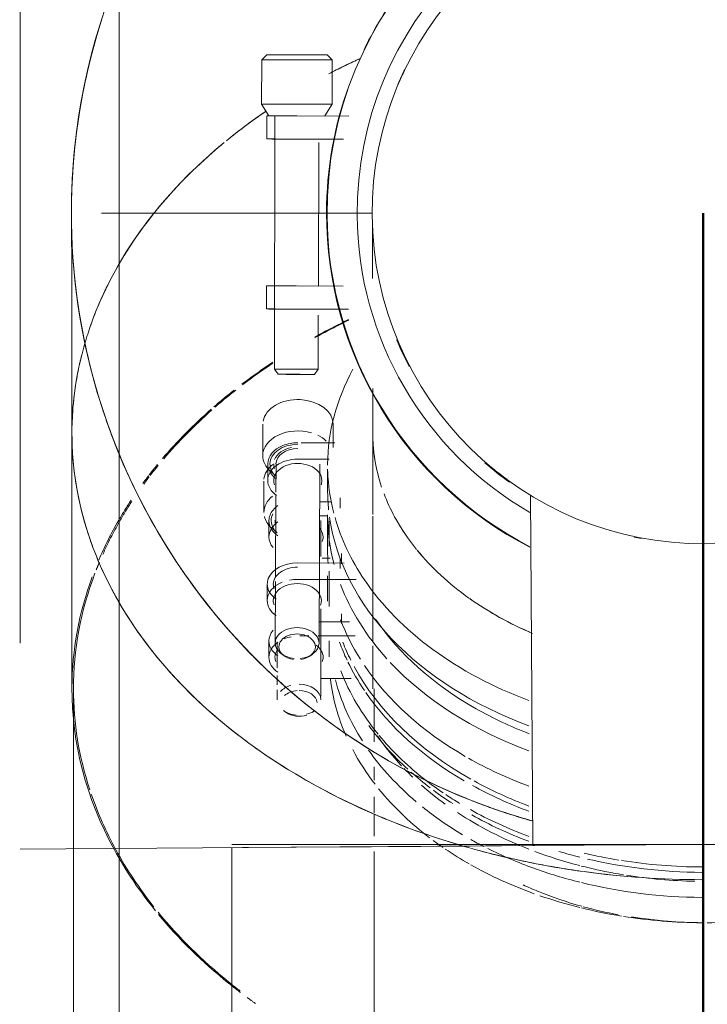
# Model space of a CAD drawing. Header units: millimetres. Extents: x 83162 to 161202, y 56220 to 105342.
# Tile 19 of 152: x 110696 to 110811, y 84240 to 84404. Entities that reach past the tile are written whole.
import ezdxf
from ezdxf import colors
from ezdxf.entities.mleader import LeaderData, LeaderLine
from ezdxf.math import Vec2, Vec3

# ---------------------------------------------------------------- set-up
doc = ezdxf.new("R2010")
doc.units = ezdxf.units.MM
doc.linetypes.add('ADSK_Осевая', pattern=[450, 250, -100, 0, -100])
doc.linetypes.add('ADSK_Штрих_ш2 п1_5', pattern=[350, 200, -150])
for name, color, linetype, lineweight in [('A-FLOR-____-OTLN', 7, 'Continuous', 9), ('P-PIPE-____-CNTR', 7, 'ADSK_Осевая', 18), ('P-PIPE-____-OTLN', 7, 'Continuous', 50), ('Греющ. кабель', 204, 'Continuous', 50), ('ДЕВИ', 7, 'Continuous', 0)]:
    doc.layers.add(name, color=color, linetype=linetype, lineweight=lineweight)
doc.styles.add('ДЕВИ', font='CS_Gost2304.shx', dxfattribs={"width": 0.8})

# ---------------------------------------------------------------- blocks, each defined once
blk = doc.blocks.new('240311_Наметкина 10_РД_АР_К3_R21_rvt-1-ВКК_01_К3_З_ЭОМ_греющий кабель_')
at = {"layer": 'A-FLOR-____-OTLN', "color": 254, "lineweight": 5, "true_color": 0xcccccc}
blk.add_line((110713, 83615), (110713, 84832), dxfattribs=at)
blk = doc.blocks.new('ВК_Чугун_Безраструбная_Отвод - SML-38034001-ВКК_01_К3_З_ЭОМ_греющий кабель_')
at = {"layer": 'P-PIPE-____-OTLN', "color": 123, "lineweight": 9, "true_color": 0x80bfbf}
for p, q in [((110779.2, 84416.79), (110778.01, 84416.41)), ((110865, 84374.34), (110865.06, 84372.62))]:
    blk.add_line(p, q, dxfattribs=at)
at = {"layer": 'P-PIPE-____-OTLN', "color": 7, "lineweight": 9, "true_color": 0xeff7f7}
blk.add_line((110755.16, 84342.52), (110755.16, 84342.01), dxfattribs=at)
at = {"layer": 'P-PIPE-____-OTLN', "color": 254, "lineweight": 9, "true_color": 0xdfefef}
for p, q in [((110755.16, 84342.01), (110755.16, 84339.25)), ((110865.16, 84342.01), (110865.16, 84340.7)), ((110865.16, 84339.83), (110865.16, 84337.32)), ((110865.16, 84337.32), (110865.16, 84335.1))]:
    blk.add_line(p, q, dxfattribs=at)
at = {"layer": 'P-PIPE-____-OTLN', "color": 123, "lineweight": 9, "true_color": 0x80bfbf, "flags": 128}
for points in [[(110865.08, 84371.64), (110865.09, 84370.7), (110865.1, 84369.66), (110865.11, 84368.48), (110865.12, 84367.12), (110865.13, 84365.59), (110865.13, 84363.88), (110865.14, 84362)], [(110755.09, 84370.06), (110755.1, 84369.82), (110755.1, 84369.23), (110755.11, 84368.37), (110755.12, 84367.28), (110755.12, 84365.97), (110755.13, 84364.46), (110755.13, 84362.75), (110755.14, 84360.85)]]:
    blk.add_lwpolyline(points, dxfattribs=at)
at = {"layer": 'P-PIPE-____-OTLN', "color": 254, "lineweight": 9, "true_color": 0xdfefef, "flags": 128}
blk.add_lwpolyline([(110755.16, 84339.25), (110755.16, 84335.82), (110755.16, 84335.1)], dxfattribs=at)
at = {"layer": 'P-PIPE-____-OTLN', "color": 254, "lineweight": 9, "true_color": 0xdfefef}
for start_param, end_param in [(3.138659, 3.373746), (6.15081, 6.280252), (5.889011, 6.018452), (3.507398, 3.662258), (3.664677, 3.924057), (5.527254, 5.756653), (3.926681, 4.169278), (5.272568, 5.475148)]:
    blk.add_ellipse((110810.16, 84335.1), major_axis=(55, 0), ratio=0.707107, start_param=start_param, end_param=end_param, dxfattribs=at)
blk = doc.blocks.new('Соединитель Norma Rapid1 - Соединитель Norma Rapid 2-V265-ВКК_01_К3_З_ЭОМ_греющий кабель_')
at = {"layer": 'P-PIPE-____-OTLN', "color": 9, "lineweight": 9, "true_color": 0xbfbfbf}
for p, q in [((110737.56, 84398.04), (110736.71, 84397.19)), ((110748.41, 84397.17), (110747.56, 84398.02)), ((110736.71, 84397.19), (110736.69, 84389.83)), ((110748.4, 84389.8), (110748.41, 84397.17)), ((110736.69, 84389.83), (110737.9, 84387.88)), ((110747.18, 84387.86), (110748.4, 84389.8)), ((110737.54, 84387.88), (110737.53, 84384.03)), ((110738.91, 84387.88), (110738.82, 84345.77)), ((110742.53, 84387.87), (110751.18, 84387.85)), ((110750.29, 84384), (110742.52, 84384.01)), ((110746.12, 84359.59), (110746.17, 84383.42)), ((110737.48, 84359.62), (110737.48, 84355.76)), ((110742.57, 84359.6), (110750.23, 84359.58)), ((110751.1, 84355.73), (110742.46, 84355.74)), ((110746.09, 84345.75), (110746.11, 84354.73)), ((110738.82, 84345.77), (110739.42, 84344.9)), ((110745.48, 84344.88), (110746.09, 84345.75))]:
    blk.add_line(p, q, dxfattribs=at)
at = {"layer": 'P-PIPE-____-OTLN', "color": 8, "lineweight": 9, "true_color": 0x808080}
for centre, major_axis, start_param, end_param in [((110809.97, 84371.65), (-36.42, 50.79), 0.280881, 0.497886), ((110809.96, 84371.64), (-32.05, 44.7), 0.497886, 0.546833), ((110809.97, 84371.65), (-36.42, 50.79), 0.600001, 0.946685), ((110809.97, 84371.65), (-36.42, 50.79), 0.946685, 2.042143), ((110809.96, 84371.64), (-32.05, 44.7), 1.340353, 1.429493), ((110809.96, 84371.64), (-32.05, 44.7), 1.802077, 1.896519), ((110809.96, 84371.64), (-32.05, 44.7), 2.311268, 2.333907)]:
    blk.add_ellipse(centre, major_axis=major_axis, ratio=0.999997, start_param=start_param, end_param=end_param, dxfattribs=at)
at = {"layer": 'P-PIPE-____-OTLN', "color": 9, "lineweight": 9, "true_color": 0xbfbfbf}
for centre, major_axis, ratio, start_param, end_param in [((110742.56, 84398.03), (-5, 0.01), 0.001494, 6.281692, 9.422704), ((110742.56, 84398.03), (-5, 0.01), 0.001494, 3.139518, 6.281111), ((110742.56, 84397.18), (-5.85, 0.01), 0.001494, 0, 3.139518), ((110810.06, 84371.71), (-32.05, 44.7), 0.999997, 0.497886, 0.539435), ((110742.55, 84389.81), (-5.85, 0.01), 0.001494, 0.000933, 3.139518), ((110742.54, 84387.87), (-5, 0.01), 0.001494, 0, 1.568722), ((110742.54, 84387.87), (-4.64, 0.01), 0.001494, 0.000933, 1.568468), ((110742.54, 84387.87), (-4, 0.01), 0.001494, 0.259725, 1.306923), ((110742.53, 84384.02), (-5, 0.01), 0.001494, 5.495713, 6.281111), ((110742.53, 84384.02), (-5, 0.01), 0.001494, 0, 1.568722), ((110742.53, 84384.02), (-4, 0.01), 0.001494, 0, 1.568722), ((110742.53, 84384.02), (-4, 0.01), 0.001494, 6.019312, 6.281111), ((110742.48, 84359.61), (-5, 0.01), 0.001494, 0, 1.568722), ((110742.48, 84359.61), (-5, 0.01), 0.001494, 5.495713, 6.281111), ((110742.48, 84359.61), (-4, 0.01), 0.001494, 6.019312, 6.281111), ((110742.48, 84359.61), (-4, 0.01), 0.001494, 0, 1.568722), ((110742.48, 84355.75), (-5, 0.01), 0.001494, 5.495713, 6.281111), ((110742.48, 84355.75), (-5, 0.01), 0.001494, 0, 1.568722), ((110742.48, 84355.75), (-4, 0.01), 0.001494, 0, 1.568722), ((110742.48, 84355.75), (-4, 0.01), 0.001494, 6.019312, 6.281111), ((110810.06, 84371.71), (-32.05, 44.7), 0.999997, 1.353005, 1.395484), ((110742.45, 84345.76), (-3.64, 0.01), 0.001494, 0.001046, 3.139518), ((110742.45, 84344.89), (-3.03, 0.01), 0.001494, 0.001046, 3.139518), ((110742.45, 84344.89), (-3.03, 0.01), 0.001494, 3.140547, 6.281111), ((110810.06, 84371.71), (-32.05, 44.7), 0.999997, 1.81052, 1.886094)]:
    blk.add_ellipse(centre, major_axis=major_axis, ratio=ratio, start_param=start_param, end_param=end_param, dxfattribs=at)
blk = doc.blocks.new('Соединитель Norma Rapid1 - Соединитель Norma Rapid 2-V266-ВКК_01_К3_З_ЭОМ_греющий кабель_')
at = {"layer": 'P-PIPE-____-OTLN', "color": 7, "lineweight": 9, "true_color": 0xefefef}
for p, q in [((110742.74, 84340.69), (110742.73, 84340.69)), ((110742.78, 84340.69), (110742.78, 84340.69)), ((110736.89, 84336.58), (110736.87, 84331.37)), ((110748.57, 84332.7), (110748.59, 84336.53)), ((110743.26, 84333.51), (110748.84, 84333.5)), ((110747.94, 84330.77), (110742.7, 84330.79)), ((110737.71, 84330), (110737.7, 84327.27)), ((110738.14, 84328.78), (110739.08, 84327.94)), ((110739.08, 84329.99), (110739.06, 84325.3)), ((110746.23, 84300.18), (110746.35, 84329.96)), ((110739.05, 84324.92), (110739, 84311.25)), ((110746.32, 84323.71), (110748.31, 84323.7)), ((110742.63, 84313.52), (110750.42, 84313.51)), ((110752.42, 84310.78), (110742.62, 84310.8)), ((110747.66, 84311.37), (110747.66, 84307.17)), ((110737.63, 84310.01), (110737.62, 84307.28)), ((110738.99, 84310.46), (110738.95, 84300.21)), ((110746.24, 84303.72), (110751.28, 84303.71)), ((110739.98, 84298.41), (110740.42, 84298.09)), ((110744.74, 84298.07), (110745.18, 84298.38))]:
    blk.add_line(p, q, dxfattribs=at)
at = {"layer": 'P-PIPE-____-OTLN', "color": 254, "lineweight": 9, "true_color": 0xdfdfdf}
for p, q in [((110747.66, 84329.1), (110747.66, 84325.58)), ((110749.72, 84324.36), (110749.72, 84322.63)), ((110747.66, 84321.41), (110747.66, 84315.54)), ((110749.72, 84314.32), (110749.72, 84312.59))]:
    blk.add_line(p, q, dxfattribs=at)
at = {"layer": 'P-PIPE-____-OTLN', "color": 7, "lineweight": 9, "true_color": 0xefefef}
for centre, major_axis, ratio, start_param, end_param in [((110810.16, 84329.79), (62.5, 0), 0.707107, 2.772671, 3.138659), ((110742.74, 84336.56), (-5.85, 0.02), 0.707104, 3.144526, 6.160016), ((110742.74, 84337.16), (-5, 0.02), 0.707104, 4.70824, 4.716538), ((110742.72, 84331.35), (-5.85, 0.02), 0.707104, 4.322686, 6.286119), ((110742.74, 84336.56), (-5.85, 0.02), 0.707104, 0, 0.002933), ((110742.74, 84336.56), (-5.85, 0.02), 0.707104, 3.141593, 3.144526), ((110742.71, 84329.98), (-5, 0.02), 0.707104, 4.715322, 5.238921), ((110742.72, 84331.35), (-5.85, 0.02), 0.707104, 3.776979, 4.11832), ((110742.71, 84329.98), (-5, 0.02), 0.707104, 5.238921, 6.286119), ((110742.71, 84329.98), (-4.64, 0.02), 0.707104, 4.715682, 6.286119), ((110742.71, 84329.98), (-4, 0.02), 0.707104, 4.977122, 6.024319), ((110742.71, 84329.98), (-3.64, 0.02), 0.707104, 4.717055, 6.286119), ((110742.72, 84331.35), (-5.85, 0.02), 0.707104, 0.002933, 0.674957), ((110742.7, 84327.25), (-5, 0.02), 0.707104, 4.715322, 6.286119), ((110742.7, 84327.25), (-4, 0.02), 0.707104, 3.144526, 6.286119), ((110742.71, 84329.98), (-5, 0.02), 0.707104, 0.002933, 0.788332), ((110742.71, 84329.98), (-4.64, 0.02), 0.707104, 0.002933, 0.665204), ((110742.71, 84329.98), (-4, 0.02), 0.707104, 0, 0.002933), ((110742.71, 84329.98), (-4, 0.02), 0.707104, 0.002933, 0.264733), ((110810.16, 84329.79), (62.5, 0), 0.707107, 3.138659, 3.141593), ((110810.16, 84329.79), (62.5, 0), 0.707107, 3.165382, 3.323263), ((110742.7, 84327.25), (-5, 0.02), 0.707104, 0.002933, 0.788332), ((110742.7, 84327.25), (-4, 0.02), 0.707104, 0.002933, 0.264733), ((110742.7, 84327.25), (-4, 0.02), 0.707104, 2.882727, 3.144526), ((110810.16, 84325.58), (62.5, 0), 0.707107, 3.138659, 3.21449), ((110810.16, 84321.41), (62.5, 0), 0.707107, 3.138659, 3.326579), ((110810.16, 84325.58), (62.5, 0), 0.707107, 3.241699, 4.228776), ((110810.16, 84329.79), (62.5, 0), 0.707107, 3.340173, 3.587458), ((110810.16, 84315.54), (62.5, 0), 0.707107, 3.138659, 3.189138), ((110742.63, 84309.99), (-5, 0.02), 0.707104, 4.715322, 6.024319), ((110742.63, 84309.99), (-4, 0.02), 0.707104, 4.715322, 6.286119), ((110742.63, 84309.99), (-5, 0.02), 0.707104, 6.024319, 6.286119), ((110742.62, 84307.26), (-5, 0.02), 0.707104, 4.715322, 4.977122), ((110810.16, 84329.79), (62.5, 0), 0.707107, 3.587458, 4.228866), ((110742.62, 84307.26), (-5, 0.02), 0.707104, 5.238921, 6.286119), ((110742.63, 84309.99), (-5, 0.02), 0.707104, 0.002933, 0.788332), ((110742.62, 84307.26), (-4, 0.02), 0.707104, 3.144526, 6.286119), ((110742.63, 84309.99), (-4, 0.02), 0.707104, 0.002933, 0.264733), ((110810.16, 84321.41), (62.5, 0), 0.707107, 3.404429, 3.71077), ((110742.62, 84307.26), (-5, 0.02), 0.707104, 0.002933, 0.788332), ((110742.62, 84307.26), (-4, 0.02), 0.707104, 0.002933, 0.264733), ((110742.62, 84307.26), (-4, 0.02), 0.707104, 2.882727, 3.144526), ((110810.16, 84315.54), (62.5, 0), 0.707107, 3.404429, 3.561875), ((110810.16, 84322.63), (60.45, 0), 0.707107, 3.587458, 4.036257), ((110742.59, 84300.2), (-3.64, 0.02), 0.707104, 3.144526, 6.286119), ((110742.59, 84299.58), (-3.03, 0.01), 0.707104, 3.144526, 6.286119), ((110742.59, 84300.2), (-3.64, 0.02), 0.707104, 0.002933, 1.434373), ((110742.59, 84299.58), (-3.03, 0.01), 0.707104, 0.002933, 1.374505), ((110742.59, 84300.2), (-3.64, 0.02), 0.707104, 1.709355, 3.144526), ((110742.59, 84299.58), (-3.03, 0.01), 0.707104, 1.774272, 3.144526), ((110810.16, 84311.37), (62.5, 0), 0.707107, 3.393673, 3.464276), ((110810.16, 84311.37), (62.5, 0), 0.707107, 3.47149, 3.587458), ((110810.16, 84315.54), (62.5, 0), 0.707107, 3.587458, 4.025618), ((110810.16, 84321.41), (62.5, 0), 0.707107, 3.726912, 4.228688), ((110810.16, 84307.17), (62.5, 0), 0.707107, 3.407287, 3.666246), ((110810.16, 84311.37), (62.5, 0), 0.707107, 3.595992, 4.021384), ((110810.16, 84322.63), (60.45, 0), 0.707107, 4.036257, 4.211452), ((110810.16, 84307.17), (62.5, 0), 0.707107, 3.670874, 3.866831), ((110810.16, 84315.54), (62.5, 0), 0.707107, 4.036257, 4.228563), ((110810.16, 84311.37), (62.5, 0), 0.707107, 4.04977, 4.228475)]:
    blk.add_ellipse(centre, major_axis=major_axis, ratio=ratio, start_param=start_param, end_param=end_param, dxfattribs=at)
at = {"layer": 'P-PIPE-____-OTLN', "color": 254, "lineweight": 9, "true_color": 0xdfdfdf}
for centre, major_axis, start_param, end_param in [((110810.16, 84335.1), (55, 0), 3.138659, 3.141593), ((110810.16, 84335.1), (55, 0), 3.544833, 3.587458), ((110810.16, 84335.1), (55, 0), 4.001804, 4.077927), ((110810.16, 84307.17), (62.5, 0), 3.866831, 3.947522), ((110810.16, 84307.17), (62.5, 0), 3.956697, 4.00606), ((110810.16, 84307.17), (62.5, 0), 4.043295, 4.228386), ((110810.16, 84307.17), (62.5, 0), 4.389291, 4.485056), ((110810.16, 84307.17), (62.5, 0), 4.491962, 4.707382)]:
    blk.add_ellipse(centre, major_axis=major_axis, ratio=0.707107, start_param=start_param, end_param=end_param, dxfattribs=at)
blk = doc.blocks.new('ВК_Чугун_Безраструбная_Отвод - SML-V267-ВКК_01_К3_З_ЭОМ_греющий кабель_')
at = {"layer": 'P-PIPE-____-OTLN', "color": 7, "lineweight": 9, "true_color": 0xeff7f7}
blk.add_line((110865.41, 84292.59), (110865.41, 84289.59), dxfattribs=at)
at = {"layer": 'P-PIPE-____-OTLN', "color": 254, "lineweight": 9, "true_color": 0xdfefef}
for p, q in [((110755.41, 84277.39), (110755.41, 84279.62)), ((110865.41, 84280.42), (110865.41, 84277.38)), ((110865.41, 84276.27), (110865.41, 84274.83)), ((110755.41, 84271.99), (110755.41, 84274.65)), ((110865.41, 84274.49), (110865.41, 84273.27)), ((110865.41, 84266.43), (110865.41, 84264.72)), ((110755.41, 84263.03), (110755.41, 84265.54)), ((110865.41, 84246.52), (110865.41, 84241.78)), ((110755.41, 84230.26), (110755.41, 84234.45)), ((110865.41, 84232.05), (110865.41, 84229.81)), ((110865.41, 84220.6), (110865.41, 84217.95)), ((110755.41, 84215.82), (110755.41, 84220.28)), ((110865.41, 84217.35), (110865.41, 84212.74)), ((110865.41, 84210.59), (110865.41, 84207.61)), ((110865.41, 84207.37), (110865.41, 84205.45))]:
    blk.add_line(p, q, dxfattribs=at)
at = {"layer": 'P-PIPE-____-OTLN', "color": 254, "lineweight": 9, "true_color": 0xbfdfdf}
blk.add_line((110755.41, 84268.1), (110755.41, 84271.65), dxfattribs=at)
at = {"layer": 'P-PIPE-____-OTLN', "color": 7, "lineweight": 9, "true_color": 0xeff7f7, "flags": 128}
for points in [[(110755.41, 84283.77), (110755.41, 84287.56), (110755.41, 84291.22), (110755.41, 84292.59)], [(110865.41, 84287.99), (110865.41, 84285.24), (110865.41, 84283.52)]]:
    blk.add_lwpolyline(points, dxfattribs=at)
at = {"layer": 'P-PIPE-____-OTLN', "color": 254, "lineweight": 9, "true_color": 0xbfdfdf, "flags": 128}
for points in [[(110865.41, 84272.17), (110865.41, 84269.04), (110865.41, 84267.08)], [(110755.41, 84220.6), (110755.41, 84225.35), (110755.41, 84229.28)], [(110865.41, 84227.24), (110865.41, 84222.31), (110865.41, 84220.6)]]:
    blk.add_lwpolyline(points, dxfattribs=at)
at = {"layer": 'P-PIPE-____-OTLN', "color": 254, "lineweight": 9, "true_color": 0xdfefef, "flags": 128}
for points in [[(110865.41, 84264.72), (110865.41, 84260.3), (110865.41, 84259.19)], [(110755.41, 84254.03), (110755.41, 84258.57), (110755.41, 84263.03)], [(110865.41, 84258.81), (110865.41, 84255.78), (110865.41, 84251.19), (110865.41, 84246.52)], [(110755.41, 84235.12), (110755.41, 84239.94), (110755.41, 84244.7), (110755.41, 84249.4), (110755.41, 84254.03)], [(110865.41, 84240.8), (110865.41, 84236.99), (110865.41, 84232.23)], [(110755.41, 84206.19), (110755.41, 84210.45), (110755.41, 84215.43)]]:
    blk.add_lwpolyline(points, dxfattribs=at)
at = {"layer": 'P-PIPE-____-OTLN', "color": 254, "lineweight": 9, "true_color": 0xbfdfdf}
for start_param, end_param in [(5.017951, 5.2188), (5.235988, 5.247934), (4.493486, 4.70214), (4.718807, 4.931292)]:
    blk.add_ellipse((110810.41, 84292.59), major_axis=(55, 0), ratio=0.707107, start_param=start_param, end_param=end_param, dxfattribs=at)
at = {"layer": 'P-PIPE-____-OTLN', "color": 254, "lineweight": 9, "true_color": 0xdfefef}
for major_axis, start_param, end_param in [((55, 0), 3.336355, 3.469702), ((55, 0), 3.473658, 3.573618), ((55, 0), 3.694555, 3.917252), ((55, 0), 3.926991, 4.017443), ((55, 0), 4.079417, 4.18879), ((55, 0), 4.211279, 4.45059), ((-55, 0), 1.383009, 1.570796), ((55, 0), 4.718807, 4.900175), ((55, 0), 4.974188, 5.213498), ((55, 0), 5.235988, 5.332438), ((55, 0), 5.411306, 5.457656), ((55, 0), 5.497787, 5.717173), ((55, 0), 5.875466, 6.021386)]:
    blk.add_ellipse((110810.41, 84205.45), major_axis=major_axis, ratio=0.01, start_param=start_param, end_param=end_param, dxfattribs=at)
blk = doc.blocks.new('Соединитель Norma Rapid1 - Соединитель Norma Rapid 2-V268-ВКК_01_К3_З_ЭОМ_греющий кабель_')
at = {"layer": 'P-PIPE-____-OTLN', "color": 7, "lineweight": 9, "true_color": 0xefefef}
for p, q in [((110737.06, 84327.14), (110737.06, 84321.93)), ((110737.91, 84320.56), (110737.91, 84317.84)), ((110747.72, 84321.37), (110746.31, 84321.37)), ((110746.55, 84314.6), (110746.55, 84320.56)), ((110738.35, 84319.35), (110739.29, 84318.51)), ((110746.77, 84314.3), (110748.1, 84314.3)), ((110747.91, 84310.06), (110747.91, 84306.27)), ((110746.55, 84291.3), (110746.55, 84305.88)), ((110749.97, 84305.05), (110749.97, 84303.45)), ((110744.54, 84301.38), (110743.06, 84301.38)), ((110752.22, 84301.38), (110746.1, 84301.38)), ((110737.91, 84300.57), (110737.91, 84297.85)), ((110739.28, 84300.43), (110739.28, 84296.11)), ((110747.91, 84300.6), (110747.91, 84297.89)), ((110746.55, 84294.31), (110751.55, 84294.31))]:
    blk.add_line(p, q, dxfattribs=at)
at = {"layer": 'P-PIPE-____-OTLN', "color": 254, "lineweight": 9, "true_color": 0xdfdfdf}
for p, q in [((110747.91, 84320.52), (110747.91, 84316.31)), ((110749.97, 84315.09), (110749.97, 84313.36)), ((110747.91, 84312.14), (110747.91, 84310.06)), ((110739.28, 84294.83), (110739.28, 84293.27)), ((110739.28, 84292.44), (110739.28, 84290.78)), ((110740.32, 84288.98), (110740.75, 84288.67)), ((110745.08, 84288.67), (110745.51, 84288.98))]:
    blk.add_line(p, q, dxfattribs=at)
at = {"layer": 'P-PIPE-____-OTLN', "color": 9, "lineweight": 9, "true_color": 0xbfbfbf}
for p, q in [((110810.42, 84253.7), (110810.41, 84253.7)), ((110810.41, 84253.7), (110810.42, 84253.7))]:
    blk.add_line(p, q, dxfattribs=at)
at = {"layer": 'P-PIPE-____-OTLN', "color": 7, "lineweight": 9, "true_color": 0xefefef}
for centre, major_axis, start_param, end_param in [((110742.91, 84327.14), (5.85, 0), 2.406148, 3.070563), ((110742.91, 84321.93), (5.85, 0), 2.429522, 3.141593), ((110742.91, 84320.56), (5, 0), 2.356194, 2.879793), ((110742.91, 84321.93), (5.85, 0), 3.305765, 3.816557), ((110742.91, 84320.56), (5, 0), 2.879793, 3.141593), ((110742.91, 84320.56), (5, 0), 3.141593, 3.926991), ((110742.91, 84320.56), (4.64, 0), 2.785949, 3.141593), ((110742.91, 84320.56), (4.64, 0), 3.141593, 3.642689), ((110742.91, 84320.56), (4, 0), 3.141593, 3.403392), ((110742.91, 84317.84), (5, 0), 2.617994, 3.141593), ((110742.91, 84317.84), (5, 0), 2.356194, 2.617994), ((110742.91, 84317.84), (4, 0), 0, 0.523599), ((110742.91, 84317.84), (5, 0), 3.141593, 3.665191), ((110742.91, 84317.84), (4, 0), 6.021386, 6.283185), ((110742.91, 84300.57), (5, 0), 2.617994, 3.141593), ((110742.91, 84297.85), (5, 0), 1.832596, 2.094395), ((110742.91, 84300.57), (5, 0), 3.141593, 3.926991), ((110742.91, 84297.85), (5, 0), 2.356194, 3.141593), ((110742.91, 84297.85), (4, 0), 2.617994, 3.141593), ((110742.91, 84297.85), (4, 0), 0, 0.785398), ((110810.41, 84312.14), (62.5, 0), 3.41171, 3.48237), ((110742.91, 84297.85), (5, 0), 3.141593, 3.926991), ((110742.91, 84297.85), (4, 0), 3.141593, 3.403392), ((110742.91, 84297.85), (4, 0), 6.021386, 6.283185), ((110810.41, 84312.14), (62.5, 0), 3.507783, 4.039191), ((110810.41, 84297.89), (62.5, 0), 3.225354, 3.444445), ((110742.91, 84290.78), (3.64, 0), 0, 1.570796), ((110810.41, 84302.1), (62.5, 0), 3.323872, 3.565176), ((110742.91, 84290.17), (3.03, 0), 0.081022, 1.570796), ((110810.41, 84306.27), (62.5, 0), 3.605549, 3.800525), ((110810.41, 84303.32), (60.45, 0), 3.590392, 3.724606), ((110810.41, 84312.14), (62.5, 0), 4.050733, 4.224126)]:
    blk.add_ellipse(centre, major_axis=major_axis, ratio=0.707107, start_param=start_param, end_param=end_param, dxfattribs=at)
at = {"layer": 'P-PIPE-____-OTLN', "color": 254, "lineweight": 9, "true_color": 0xdfdfdf}
for centre, major_axis, start_param, end_param in [((110742.91, 84290.78), (3.64, 0), 1.959384, 2.577507), ((110742.91, 84290.17), (3.03, 0), 1.670868, 2.495658), ((110742.91, 84290.78), (3.64, 0), 3.917281, 4.574908), ((110742.91, 84290.17), (3.03, 0), 3.917281, 5.156592), ((110742.91, 84290.78), (3.64, 0), 5.064719, 5.507497), ((110810.41, 84297.89), (62.5, 0), 3.497525, 3.641016), ((110810.41, 84302.1), (62.5, 0), 3.603667, 3.835881), ((110810.41, 84303.32), (60.45, 0), 3.737652, 3.778288), ((110810.41, 84306.27), (62.5, 0), 3.814683, 3.891526), ((110810.41, 84303.32), (60.45, 0), 3.817408, 3.915788), ((110810.41, 84297.89), (62.5, 0), 3.660387, 3.782416), ((110810.41, 84306.27), (62.5, 0), 3.904975, 3.976736), ((110810.41, 84302.1), (62.5, 0), 3.861404, 4.011418), ((110810.41, 84297.89), (62.5, 0), 3.78428, 3.889585), ((110810.41, 84303.32), (60.45, 0), 3.962663, 4.206537), ((110810.41, 84306.27), (62.5, 0), 4.042672, 4.224002), ((110810.41, 84302.1), (62.5, 0), 4.039191, 4.083083), ((110810.41, 84302.1), (62.5, 0), 4.095783, 4.239325), ((110810.41, 84303.32), (60.45, 0), 4.224832, 4.360576), ((110810.41, 84306.27), (62.5, 0), 4.312809, 4.372949), ((110810.41, 84303.32), (60.45, 0), 4.364901, 4.455644), ((110810.41, 84306.27), (62.5, 0), 4.394226, 4.703358), ((110810.41, 84303.32), (60.45, 0), 4.45706, 4.486276), ((110810.41, 84303.32), (60.45, 0), 4.494668, 4.684352)]:
    blk.add_ellipse(centre, major_axis=major_axis, ratio=0.707107, start_param=start_param, end_param=end_param, dxfattribs=at)
at = {"layer": 'P-PIPE-____-OTLN', "color": 9, "lineweight": 9, "true_color": 0xbfbfbf}
for centre, major_axis, start_param, end_param in [((110810.41, 84297.89), (62.5, 0), 3.903836, 3.9407), ((110810.41, 84297.89), (62.5, 0), 3.949042, 4.034456), ((110810.41, 84297.89), (62.5, 0), 4.039191, 4.240581), ((110810.41, 84302.1), (62.5, 0), 4.239325, 4.372949), ((110810.41, 84302.1), (62.5, 0), 4.377132, 4.703397), ((110810.41, 84297.89), (62.5, 0), 4.257411, 4.372949), ((110810.41, 84297.89), (62.5, 0), 4.377132, 4.48799), ((110810.41, 84297.89), (62.5, 0), 4.493307, 4.703398), ((110810.41, 84292.59), (55, 0), 4.48799, 4.702172)]:
    blk.add_ellipse(centre, major_axis=major_axis, ratio=0.707107, start_param=start_param, end_param=end_param, dxfattribs=at)
blk = doc.blocks.new('Соединитель Norma Rapid - Соединитель Norma Rapid-V273-ВКК_01_К3_З_ЭОМ_греющий кабель_')
at = {"layer": 'P-PIPE-____-OTLN', "color": 8, "lineweight": 9, "true_color": 0x808080}
for radius, start, end in [(62.5, 0.3827, 180.3827), (57.5, 0.3827, 180.3827), (62.5, 180.3827, 242.575), (57.5, 180.3827, 239.9782)]:
    blk.add_arc((110810.06, 84371.71), radius, start, end, dxfattribs=at)

msp = doc.modelspace()

# ---------------------------------------------------------------- linework, layer by layer
at = {"layer": 'P-PIPE-____-CNTR', "color": 123, "lineweight": 9, "true_color": 0x80bfbf}
msp.add_line((110710.06, 84371.71), (110755.06, 84371.71), dxfattribs=at)
at = {"layer": 'P-PIPE-____-OTLN', "color": 136, "linetype": 'ADSK_Штрих_ш2 п1_5', "lineweight": 9, "true_color": 0x008080}
for p, q in [((110696.54, 84500.2), (110696.54, 84265.95)), ((110933.49, 84267.53), (110696.54, 84265.95)), ((110731.76, 84266.19), (110731.76, 84229.28))]:
    msp.add_line(p, q, dxfattribs=at)
at = {"layer": 'P-PIPE-____-OTLN', "color": 123, "linetype": 'ADSK_Штрих_ш2 п1_5', "lineweight": 9, "true_color": 0x80bfbf}
for p, q in [((110696.54, 84500.2), (110696.54, 84265.95)), ((110705.16, 84335.1), (110705.16, 84292.59)), ((110731.76, 84266.71), (110889.76, 84266.71)), ((110696.54, 84265.95), (110734.45, 84266.2))]:
    msp.add_line(p, q, dxfattribs=at)
at = {"layer": 'P-PIPE-____-OTLN', "color": 254, "lineweight": 9, "true_color": 0xdfefef}
for p, q in [((110755.16, 84335.1), (110755.16, 84321.6)), ((110755.16, 84321.3), (110755.16, 84300.6))]:
    msp.add_line(p, q, dxfattribs=at)
at = {"layer": 'P-PIPE-____-OTLN', "color": 123, "lineweight": 9, "true_color": 0x80bfbf}
msp.add_line((110781.37, 84324.75), (110781.76, 84266.71), dxfattribs=at)
at = {"layer": 'P-PIPE-____-OTLN', "color": 7, "lineweight": 9, "true_color": 0xeff7f7}
msp.add_line((110755.16, 84299.75), (110755.16, 84292.59), dxfattribs=at)
at = {"layer": 'P-PIPE-____-OTLN', "color": 254, "linetype": 'ADSK_Штрих_ш2 п1_5', "lineweight": 9, "true_color": 0xbfdfdf}
for p, q in [((110781.51, 84266.71), (110731.76, 84266.71)), ((110755.06, 84266.34), (110771.26, 84266.45)), ((110771.4, 84266.45), (110781.76, 84266.52)), ((110734.56, 84266.2), (110742.35, 84266.26)), ((110742.5, 84266.26), (110754.9, 84266.34))]:
    msp.add_line(p, q, dxfattribs=at)
at = {"layer": 'P-PIPE-____-OTLN', "color": 254, "lineweight": 9, "true_color": 0xbfdfdf}
for p, q in [((110790.26, 84266.58), (110781.76, 84266.52)), ((110810.76, 84266.71), (110790.38, 84266.58))]:
    msp.add_line(p, q, dxfattribs=at)
at = {"layer": 'P-PIPE-____-OTLN', "color": 123, "linetype": 'ADSK_Штрих_ш2 п1_5', "lineweight": 9, "true_color": 0x80bfbf, "flags": 128}
for points in [[(110705.1, 84369.22), (110705.11, 84368.06), (110705.13, 84364.11), (110705.15, 84356.22), (110705.16, 84343.01), (110705.16, 84335.1)], [(110705.41, 84266.01), (110705.41, 84270.82), (110705.41, 84292.59)]]:
    msp.add_lwpolyline(points, dxfattribs=at)
at = {"layer": 'P-PIPE-____-OTLN', "color": 136, "linetype": 'ADSK_Штрих_ш2 п1_5', "lineweight": 9, "true_color": 0x008080, "flags": 128}
msp.add_lwpolyline([(110705.41, 84205.45), (110705.41, 84239.47), (110705.41, 84266.01)], dxfattribs=at)
at = {"layer": 'P-PIPE-____-OTLN', "color": 123, "linetype": 'ADSK_Штрих_ш2 п1_5', "lineweight": 9, "true_color": 0x80bfbf}
for start, end in [(90, 180), (0, 90), (163.3156, 180), (180, 254.3065), (180, 196.0916), (200.55, 213.4477), (217.0136, 232.9864), (236.5532, 249.4494)]:
    msp.add_arc((110810.06, 84371.71), 105, start, end, dxfattribs=at)
at = {"layer": 'P-PIPE-____-OTLN', "color": 136, "lineweight": 9, "true_color": 0x008080}
for start, end in [(90.3827, 270.3827), (270.3827, 90.3827)]:
    msp.add_arc((110810.06, 84371.71), 55, start, end, dxfattribs=at)
at = {"layer": 'P-PIPE-____-OTLN', "color": 254, "linetype": 'ADSK_Штрих_ш2 п1_5', "lineweight": 9, "true_color": 0xbfdfdf}
for start, end in [(162.2, 163.3156), (196.5263, 198.7153), (199.1488, 200.55), (214.0197, 217.0136), (233.4211, 236.5532), (249.4494, 251.2847), (251.5037, 253.9092)]:
    msp.add_arc((110810.06, 84371.71), 105, start, end, dxfattribs=at)
for centre, major_axis, ratio, start_param, end_param in [((110810.06, 84371.71), (-61.18, 85.33), 0.999997, 0.637974, 0.656676), ((110810.16, 84335.1), (105, 0), 0.707107, 2.917599, 2.965735), ((110810.16, 84335.1), (105, 0), 0.707107, 2.928253, 2.949824), ((110810.16, 84335.1), (105, 0), 0.707107, 2.964126, 3.138659), ((110810.16, 84335.1), (105, 0), 0.707107, 2.966441, 2.986334), ((110810.16, 84335.1), (105, 0), 0.707107, 2.992822, 3.138659), ((110810.06, 84371.71), (-61.18, 85.33), 0.999997, 1.239067, 1.276304), ((110810.06, 84371.71), (-61.18, 85.33), 0.999997, 1.286044, 1.332567), ((110810.16, 84335.1), (105, 0), 0.707107, 3.141593, 3.370902), ((110810.16, 84335.1), (105, 0), 0.707107, 3.429703, 3.662258), ((110810.41, 84292.59), (105, 0), 0.707107, 2.854064, 2.871885), ((110810.06, 84371.71), (-61.18, 85.33), 0.999997, 1.541392, 1.638893), ((110810.16, 84292.59), (105, 0), 0.707107, 2.888272, 3.138659), ((110810.41, 84292.59), (105, 0), 0.707107, 2.879793, 3.141593), ((110810.16, 84335.1), (105, 0), 0.707107, 3.662285, 3.894828), ((110810.41, 84292.59), (105, 0), 0.707107, 3.141593, 3.370088), ((110810.06, 84371.71), (-61.18, 85.33), 0.999997, 1.828254, 1.934887), ((110810.16, 84335.1), (105, 0), 0.707107, 3.953298, 4.178737), ((110810.41, 84292.59), (105, 0), 0.707107, 3.379352, 3.510254), ((110810.06, 84371.71), (-61.18, 85.33), 0.999997, 2.136192, 2.19264), ((110810.06, 84371.71), (-61.18, 85.33), 0.999997, 2.196832, 2.227475), ((110810.16, 84335.1), (105, 0), 0.707107, 4.185872, 4.332803), ((110810.16, 84335.1), (105, 0), 0.707107, 4.341768, 4.418423), ((110810.16, 84335.1), (105, 0), 0.707107, 4.476893, 4.518888), ((110810.16, 84335.1), (105, 0), 0.707107, 4.521139, 4.709455), ((110810.41, 84292.59), (105, 0), 0.707107, 3.857882, 3.885153)]:
    msp.add_ellipse(centre, major_axis=major_axis, ratio=ratio, start_param=start_param, end_param=end_param, dxfattribs=at)
at = {"layer": 'P-PIPE-____-OTLN', "color": 123, "linetype": 'ADSK_Штрих_ш2 п1_5', "lineweight": 9, "true_color": 0x80bfbf}
for centre, major_axis, ratio, start_param, end_param in [((110810.06, 84371.71), (-61.18, 85.33), 0.999997, 0.656676, 0.946685), ((110810.06, 84371.71), (-61.18, 85.33), 0.999997, 0.946685, 1.236709), ((110810.16, 84335.1), (105, 0), 0.707107, 3.138659, 3.662227), ((110810.16, 84335.1), (105, 0), 0.707107, 3.138659, 3.141593), ((110810.06, 84371.71), (-61.18, 85.33), 0.999997, 1.332567, 1.531825), ((110810.16, 84335.1), (105, 0), 0.707107, 3.370902, 3.429703), ((110810.06, 84371.71), (-61.18, 85.33), 0.999997, 1.638893, 1.828254), ((110810.16, 84335.1), (105, 0), 0.707107, 3.662258, 4.318799), ((110810.16, 84292.59), (105, 0), 0.707107, 3.138659, 3.510288), ((110810.16, 84335.1), (105, 0), 0.707107, 3.894828, 3.953298), ((110810.06, 84371.71), (-61.18, 85.33), 0.999997, 1.934887, 2.136192), ((110810.16, 84335.1), (105, 0), 0.707107, 4.178737, 4.185857), ((110810.06, 84371.71), (-61.18, 85.33), 0.999997, 2.227475, 2.246344), ((110810.41, 84292.59), (105, 0), 0.707107, 3.510254, 3.652096), ((110810.16, 84335.1), (105, 0), 0.707107, 4.334598, 4.519644), ((110810.16, 84335.1), (105, 0), 0.707107, 4.418423, 4.476893), ((110810.16, 84335.1), (105, 0), 0.707107, 4.521952, 4.709455), ((110810.41, 84292.59), (105, 0), 0.707107, 3.665191, 3.857882), ((110810.16, 84292.59), (105, 0), 0.707107, 3.862034, 3.889729), ((110810.16, 84292.59), (105, 0), 0.707107, 3.90443, 3.924057)]:
    msp.add_ellipse(centre, major_axis=major_axis, ratio=ratio, start_param=start_param, end_param=end_param, dxfattribs=at)
at = {"layer": 'P-PIPE-____-OTLN', "color": 254, "linetype": 'ADSK_Штрих_ш2 п1_5', "lineweight": 9, "true_color": 0xdfefef}
for centre, start_param, end_param in [((110810.16, 84335.1), 2.14528, 2.202082), ((110810.16, 84335.1), 2.147802, 2.20588), ((110810.16, 84335.1), 2.33663, 2.427151), ((110810.16, 84335.1), 2.337406, 2.421502), ((110810.16, 84335.1), 2.44025, 2.917599), ((110810.16, 84335.1), 2.440527, 2.773969), ((110810.16, 84335.1), 2.432232, 2.440527), ((110810.16, 84335.1), 2.789593, 2.899179), ((110810.16, 84292.59), 2.70523, 2.753445), ((110810.41, 84292.59), 2.708514, 2.756603), ((110810.16, 84292.59), 2.754287, 2.84927), ((110810.41, 84292.59), 2.757727, 2.835814)]:
    msp.add_ellipse(centre, major_axis=(105, 0), ratio=0.707107, start_param=start_param, end_param=end_param, dxfattribs=at)
at = {"layer": 'P-PIPE-____-OTLN', "color": 7, "linetype": 'ADSK_Штрих_ш2 п1_5', "lineweight": 9, "true_color": 0xeff7f7}
for centre, start_param, end_param in [((110810.16, 84292.59), 2.167635, 2.233568), ((110810.41, 84292.59), 2.170236, 2.236611), ((110810.16, 84292.59), 2.321033, 2.390882), ((110810.41, 84292.59), 2.324273, 2.392848), ((110810.16, 84292.59), 2.408414, 2.457953), ((110810.41, 84292.59), 2.408605, 2.45888), ((110810.16, 84292.59), 2.46446, 2.59939), ((110810.41, 84292.59), 2.46679, 2.600267), ((110810.16, 84292.59), 2.61506, 2.641589), ((110810.41, 84292.59), 2.617994, 2.64412), ((110810.16, 84292.59), 2.643691, 2.663514), ((110810.41, 84292.59), 2.64654, 2.665258)]:
    msp.add_ellipse(centre, major_axis=(105, 0), ratio=0.707107, start_param=start_param, end_param=end_param, dxfattribs=at)
at = {"layer": 'P-PIPE-____-OTLN', "color": 254, "lineweight": 9, "true_color": 0xdfefef}
for start_param, end_param in [(3.141593, 3.271034), (3.403392, 3.507384), (3.665191, 3.794633), (3.926991, 4.169041)]:
    msp.add_ellipse((110810.16, 84335.1), major_axis=(55, 0), ratio=0.707107, start_param=start_param, end_param=end_param, dxfattribs=at)
at = {"layer": 'P-PIPE-____-OTLN', "color": 136, "linetype": 'ADSK_Штрих_ш2 п1_5', "lineweight": 9, "true_color": 0x008080}
for start_param, end_param in [(3.510288, 3.662258), (3.671032, 3.862034)]:
    msp.add_ellipse((110810.16, 84292.59), major_axis=(105, 0), ratio=0.707107, start_param=start_param, end_param=end_param, dxfattribs=at)
at = {"layer": 'P-PIPE-____-OTLN', "color": 254, "lineweight": 9, "true_color": 0xbfdfdf}
for start_param, end_param in [(4.135237, 4.18879), (4.189315, 4.335192), (4.339802, 4.45059), (4.493486, 4.706724)]:
    msp.add_ellipse((110810.16, 84292.59), major_axis=(55, 0), ratio=0.707107, start_param=start_param, end_param=end_param, dxfattribs=at)
at = {"layer": 'Греющ. кабель'}
msp.add_line((110810.06, 84371.71), (110810.06, 83227.5), dxfattribs=at)

# ---------------------------------------------------------------- block references
at = {"lineweight": 5}
msp.add_blockref('240311_Наметкина 10_РД_АР_К3_R21_rvt-1-ВКК_01_К3_З_ЭОМ_греющий кабель_', (0, 0), dxfattribs=at)
at = {"layer": 'P-PIPE-____-OTLN', "color": 9, "lineweight": 9, "true_color": 0xbfbfbf}
for name in ['Соединитель Norma Rapid1 - Соединитель Norma Rapid 2-V265-ВКК_01_К3_З_ЭОМ_греющий кабель_', 'Соединитель Norma Rapid1 - Соединитель Norma Rapid 2-V268-ВКК_01_К3_З_ЭОМ_греющий кабель_']:
    msp.add_blockref(name, (0, 0), dxfattribs=at)
at = {"layer": 'P-PIPE-____-OTLN', "color": 8, "lineweight": 9, "true_color": 0x808080}
msp.add_blockref('Соединитель Norma Rapid - Соединитель Norma Rapid-V273-ВКК_01_К3_З_ЭОМ_греющий кабель_', (0, 0), dxfattribs=at)
at = {"layer": 'P-PIPE-____-OTLN', "color": 254, "lineweight": 9, "true_color": 0xdfefef}
for name in ['ВК_Чугун_Безраструбная_Отвод - SML-38034001-ВКК_01_К3_З_ЭОМ_греющий кабель_', 'ВК_Чугун_Безраструбная_Отвод - SML-V267-ВКК_01_К3_З_ЭОМ_греющий кабель_']:
    msp.add_blockref(name, (0, 0), dxfattribs=at)
at = {"layer": 'P-PIPE-____-OTLN', "color": 254, "lineweight": 9, "true_color": 0xdfdfdf}
msp.add_blockref('Соединитель Norma Rapid1 - Соединитель Norma Rapid 2-V266-ВКК_01_К3_З_ЭОМ_греющий кабель_', (0, 0), dxfattribs=at)

# ---------------------------------------------------------------- leaders
at = {"layer": 'ДЕВИ', "color": 7}
ml = msp.add_multileader_mtext('Standard', dxfattribs=at)
ml.set_content('{\\C7;ГК3.13\\PЭлектроподогрев трубы\\P ДЕВИ Iceguard-18  100м  1800Вт. 230В ^JУчасток 13.}', color=5, style='ДЕВИ')
ml.set_leader_properties()
ml.build(insert=Vec2(0, 0))
ml.multileader.update_dxf_attribs({"text_left_attachment_type": 8, "text_right_attachment_type": 5, "dogleg_length": 1, "arrow_head_size": 50})
ctx = ml.context
ctx.base_point, ctx.char_height, ctx.arrow_head_size, ctx.landing_gap_size, ctx.plane_origin = Vec3(105101.55, 84545.82), 200, 50, 0, Vec3(131038.92, 82542.51)
ctx.left_attachment, ctx.right_attachment, ctx.text_align_type = 8, 5, 2
notes = []
notes.append((ctx, [(1, (1, 1, 0), (109010.55, 83487.43), (-1, 0), 1, [(1, [(110810.06, 83706.71)], 0, [])])]))
ctx.mtext.insert, ctx.mtext.alignment, ctx.mtext.line_spacing_style, ctx.mtext.flow_direction = Vec3(109009.55, 84785.82), 3, 2, 5
for ctx, leaders in notes:
    for number, flags, end, landing, length, lines in leaders:
        leader = LeaderData()
        leader.index, (leader.has_last_leader_line, leader.has_dogleg_vector, leader.attachment_direction) = number, flags
        leader.last_leader_point, leader.dogleg_vector, leader.dogleg_length = Vec3(end), Vec3(landing), length
        for number, points, colour, breaks in lines:
            line = LeaderLine()
            line.index, line.vertices, line.color, line.breaks = number, Vec3.list(points), colors.encode_raw_color(colour), breaks
            leader.lines.append(line)
        ctx.leaders.append(leader)

doc.saveas('drawing.dxf')
